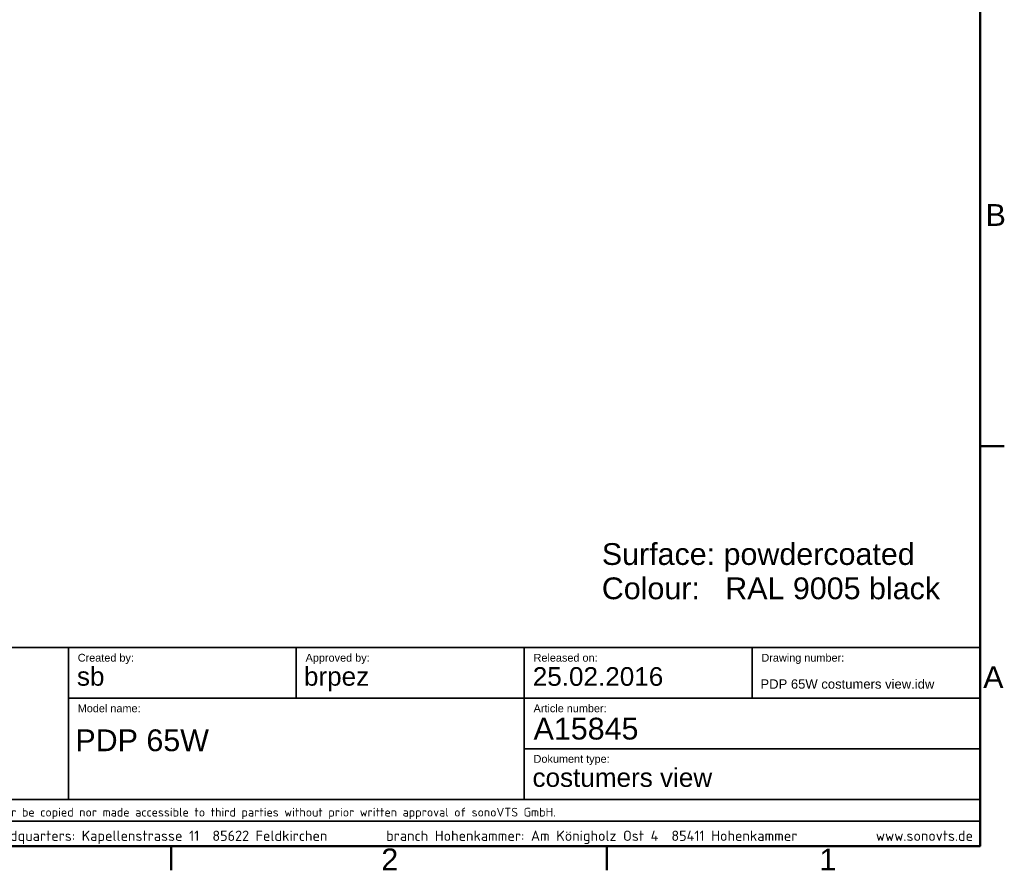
# Model space of a CAD drawing. Header units: millimetres. Extents: x 0 to 4667, y 0 to 3300.
# Tile 17 of 21: x 2841 to 4599, y 68 to 1586. Entities that reach past the tile are written whole.
import ezdxf

# ---------------------------------------------------------------- set-up
doc = ezdxf.new("R2010")
doc.units = ezdxf.units.MM
doc.header["$LTSCALE"] = 11.111111
for name, color, linetype, lineweight in [('Rahmen_0', 7, 'Continuous', 50), ('Rahmen_2', 7, 'Continuous', 50), ('Skizziergeometrie(ISO)', 7, 'Continuous', 35), ('Symbole(ISO)', 7, 'Continuous', 18)]:
    doc.layers.add(name, color=color, linetype=linetype, lineweight=lineweight)
doc.styles.add('Aktuell-BSI', font='arial.ttf')
doc.styles.add('Aktuell-ISO', font='arial.ttf')
doc.styles.add('Textstil28', font='arial.ttf')
doc.styles.add('Textstil29', font='arial.ttf')
doc.styles.add('Textstil9', font='arial.ttf')

# ---------------------------------------------------------------- blocks, each defined once
blk = doc.blocks.new('Ränder Standardrahmen')
at = {"layer": 'Rahmen_0'}
for p, q in [((410, 74.25), (413.9, 74.25)), ((280, 10), (280, 6.1)), ((350, 10), (350, 6.1))]:
    blk.add_line(p, q, dxfattribs=at)
at = {"layer": 'Rahmen_0', "flags": 128}
blk.add_lwpolyline([(10, 10), (10, 287), (410, 287), (410, 10), (10, 10)], dxfattribs=at)
at = {"layer": 'Rahmen_2', "char_height": 3.5, "attachment_point": 7, "style": 'Aktuell-BSI'}
for s, insert in [('B', (410.89, 109.63)), ('A', (410.51, 35.38)), ('2', (313.79, 6.1)), ('1', (384.2, 6.1))]:
    blk.add_mtext(s, dxfattribs=dict(at, insert=insert))
blk = doc.blocks.new('Schriftfelder Kundenansicht englisch')
at = {"layer": 'Skizziergeometrie(ISO)'}
for p, q in [((89.84, 95.82), (269.84, 95.82)), ((123.34, 95.82), (123.34, 71.44)), ((159.96, 95.82), (159.96, 87.69)), ((196.59, 95.82), (196.59, 87.69)), ((233.21, 95.82), (233.21, 87.69)), ((269.84, 63.94), (269.84, 95.82)), ((123.34, 87.69), (269.84, 87.69)), ((196.59, 87.69), (196.59, 71.44)), ((196.59, 79.57), (269.84, 79.57)), ((269.84, 71.44), (89.84, 71.44)), ((89.84, 67.94), (269.84, 67.94)), ((89.84, 63.94), (269.84, 63.94))]:
    blk.add_line(p, q, dxfattribs=at)
at = {"layer": 'Symbole(ISO)', "color": 7, "style": 'Aktuell-ISO'}
for s, insert, char_height, width, attachment_point in [('\\fArial|b0|i0;\\H1.2500;Created by:', (124.84, 94.82), 1.25, 31.1332, 1), ('\\fArial|b0|i0;\\H1.2500;Approved by:', (161.46, 94.82), 1.25, 31.1332, 1), ('\\fArial|b0|i0;\\H1.2500;Released on:', (198.09, 94.82), 1.25, 31.1332, 1), ('\\fArial|b0|i0;\\H1.2500;Drawing number:', (234.71, 94.82), 1.25, 31.1332, 1), ('\\fArial|b0|i0;\\H1.2500;Model name:', (124.84, 86.69), 1.25, 31.1332, 1), ('\\fArial|b0|i0;\\H1.2500;Article number:', (198.09, 86.69), 1.25, 31.1332, 1), ('\\fArial|b0|i0;\\H1.2500;Dokument type:', (198.09, 78.57), 1.25, 31.1332, 1), ('\\fISOCPEUR|b0|i0;\\H1.4000;This drawing may neither be copied nor made accessible to third parties without prior written approval of sonoVTS GmbH.', (92.84, 69.17), 1.4, 243.7378, 4)]:
    blk.add_mtext(s, dxfattribs=dict(at, insert=insert, char_height=char_height, width=width, attachment_point=attachment_point))
at = {"layer": 'Symbole(ISO)', "color": 7, "insert": (92.84, 65.34), "char_height": 1.65, "attachment_point": 4, "style": 'Aktuell-ISO'}
blk.add_mtext('\\fISOCPEUR|b0|i0;\\H1.6500;sonoVTS GmbH\\fISOCPEUR|b0|i0;\\H1.6500;  headquarters: Kapellenstrasse 11  85622 Feldkirchen         branch Hohenkammer: Am Königholz Ost 4  85411 Hohenkammer            www.sonovts.de', dxfattribs=at)
at = {"layer": 'Symbole(ISO)', "color": 7}
for tag, p, height, style in [('KONSTRUKTEUR_001', (124.71, 89.7), 3, 'Textstil28'), ('KONTROLLIERT_VON_001', (161.19, 89.7), 3, 'Textstil28'), ('KONTROLLDATUM_001', (197.96, 89.68), 3, 'Textstil28'), ('DATEINAME_001', (234.55, 89.22), 1.5, 'Textstil29'), ('Artikelnummer_001', (198.09, 81.05), 3.5, 'Textstil9'), ('BAUTEILNUMMER_001', (124.46, 79.18), 3.5, 'Textstil9'), ('costumers_view_001', (197.92, 73.45), 3, 'Textstil28')]:
    blk.add_attdef(tag, p, '', height=height, dxfattribs=dict(at, style=style))

msp = doc.modelspace()

# ---------------------------------------------------------------- block references
at = {"xscale": 11.11111111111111, "yscale": 11.11111111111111, "zscale": 11.11111111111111}
msp.add_blockref('Ränder Standardrahmen', (0, 0), dxfattribs=at)
msp.add_blockref('Schriftfelder Kundenansicht englisch', (1557.37, -599.37), dxfattribs=at).add_auto_attribs({'Artikelnummer_001': 'A15845', 'costumers_view_001': 'costumers view', 'DATEINAME_001': 'PDP 65W costumers view.idw', 'KONTROLLDATUM_001': '25.02.2016', 'KONTROLLIERT_VON_001': 'brpez', 'BAUTEILNUMMER_001': 'PDP 65W', 'KONSTRUKTEUR_001': 'sb'})

# ---------------------------------------------------------------- texts
at = {"layer": 'Symbole(ISO)', "color": 7, "insert": (3880.23, 651.77), "char_height": 38.8889, "width": 1602.1952, "attachment_point": 1, "line_spacing_factor": 0.944221, "style": 'Aktuell-ISO'}
msp.add_mtext('{\\fArial|b0|i0;\\H38.8889;Surface: powdercoated\\PColour:   RAL 9005 black}', dxfattribs=at)

doc.saveas('drawing.dxf')
